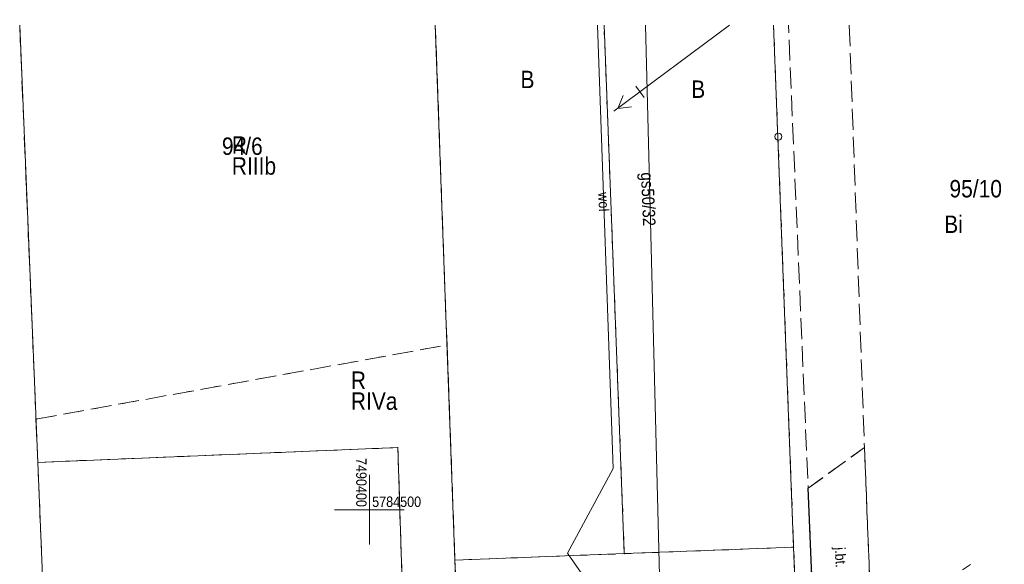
# Model space of a CAD drawing. Extents: x 7490163 to 7490671, y 5783984 to 5784563.
# Tile 31 of 43: x 7490375 to 7490446, y 5784496 to 5784535. Entities that reach past the tile are written whole.
import ezdxf
from ezdxf.enums import TextEntityAlignment as Align

# ---------------------------------------------------------------- set-up
doc = ezdxf.new("R2010")
doc.units = 0
doc.header["$MEASUREMENT"] = 0
for name, pattern in [('1.5_0.5', [2, 1.5, -0.5]), ('218-500', [1, 0.5, -0.5]), ('219-500', [0])]:
    doc.linetypes.add(name, pattern=pattern)
doc.layers.get('0').update_dxf_attribs({"linetype": 'CONTINUOUS', "lineweight": 5})
doc.layers.get('0').transparency = 0.8
for name, color, linetype, transparency in [('203-Punkt załamania granicy działki nie stabilizowany', 7, 'CONTINUOUS', 0.8), ('209-Opis konturu klasyfikacyjnego', 7, 'CONTINUOUS', 0.8), ('210-Oznaczenie użytku', 7, 'CONTINUOUS', 0.8), ('211-Nr działki', 7, 'CONTINUOUS', 0.8), ('217-Granica konturu klasyfikcyjnego', 7, 'CONTINUOUS', 0.8), ('218-Granica użytku', 7, 'CONTINUOUS', 0.8), ('219-Linia granicy', 7, 'CONTINUOUS', 0.8), ('583-Oś przewodu-SGPOD', 7, 'CONTINUOUS', 0.8), ('583-Oś przewodu-SGPOD-Atr17', 7, 'CONTINUOUS', 0.8), ('jezdnia (powierzchnia)', 7, 'CONTINUOUS', 0.8), ('jezdnia (powierzchnia)-Atr17', 7, 'CONTINUOUS', 0.8), ('krawężnik (linia)', 7, 'CONTINUOUS', 0.8), ('przewód elektroenergetyczny wysokiego napięcia (linia) - symbol', 7, 'CONTINUOUS', 0.8), ('przewód wodociągowy (linia)', 7, 'CONTINUOUS', 0.8), ('przewód wodociągowy (linia)-Atr1', 7, 'CONTINUOUS', 0.8), ('słup (punkt)', 7, 'CONTINUOUS', 0.8), ('Wstawianie ramki sekcyjnej z opisem', 7, 'CONTINUOUS', 0.8)]:
    doc.layers.add(name, color=color, linetype=linetype, transparency=transparency)
doc.styles.get("Standard").update_dxf_attribs({"font": 'txt', "width": 0.75})

# ---------------------------------------------------------------- blocks, each defined once
blk = doc.blocks.new('SM04')
at = {"color": 0, "linetype": 'Continuous', "lineweight": 13}
blk.add_circle((0, 0), 0.25, dxfattribs=at)
blk = doc.blocks.new('PE02')
at = {"color": 0, "linetype": 'Continuous', "lineweight": 13}
for p, q in [((10.35, 0), (0, 0)), ((8, -0.5), (8, 0.5)), ((10, 0), (9.134, 0.5)), ((10, 0), (9.134, -0.5))]:
    blk.add_line(p, q, dxfattribs=at)
blk = doc.blocks.new('203')
at = {"linetype": 'Continuous', "lineweight": 0}
h = blk.add_hatch(color=0, dxfattribs=at)
edge = h.paths.add_edge_path()
edge.add_arc((0, 0), 0.045, 0, 360)

msp = doc.modelspace()

# ---------------------------------------------------------------- linework, layer by layer
at = {"layer": '217-Granica konturu klasyfikcyjnego', "color": 3, "linetype": '1.5_0.5', "lineweight": 18, "flags": 128}
for points in [[(7490374.911, 5784534.76), (7490376.08, 5784506.5)], [(7490405.57, 5784511.82), (7490404.73, 5784534.76)], [(7490376.08, 5784506.5), (7490405.57, 5784511.82)], [(7490406.14, 5784496.39), (7490405.57, 5784511.82)], [(7490376.08, 5784506.5), (7490376.21, 5784503.4)], [(7490376.21, 5784503.4), (7490402.04, 5784504.46)], [(7490402.04, 5784504.46), (7490403.31, 5784464.68)], [(7490407.3, 5784465.01), (7490406.14, 5784496.39)]]:
    msp.add_lwpolyline(points, dxfattribs=at)
at = {"layer": '218-Granica użytku', "color": 3, "linetype": '218-500', "lineweight": 18, "flags": 128}
for points in [[(7490374.911, 5784534.76), (7490376.08, 5784506.5)], [(7490405.57, 5784511.82), (7490404.73, 5784534.76)], [(7490418.29, 5784496.85), (7490416.838, 5784534.76)], [(7490430.44, 5784497.31), (7490429.001, 5784534.76)], [(7490376.08, 5784506.5), (7490405.57, 5784511.82)], [(7490406.14, 5784496.39), (7490405.57, 5784511.82)], [(7490376.08, 5784506.5), (7490376.21, 5784503.4)], [(7490376.21, 5784503.4), (7490402.04, 5784504.46)], [(7490402.04, 5784504.46), (7490403.31, 5784464.68)], [(7490377.75, 5784466.17), (7490376.21, 5784503.4)], [(7490406.14, 5784496.39), (7490418.29, 5784496.85)], [(7490418.29, 5784496.85), (7490430.44, 5784497.31)], [(7490430.85, 5784486.53), (7490430.44, 5784497.31)], [(7490407.3, 5784465.01), (7490406.14, 5784496.39)]]:
    msp.add_lwpolyline(points, dxfattribs=at)
at = {"layer": '219-Linia granicy', "color": 7, "linetype": '219-500', "lineweight": 18, "flags": 128}
for points in [[(7490374.911, 5784534.76), (7490376.21, 5784503.4)], [(7490404.731, 5784534.76), (7490406.14, 5784496.39)], [(7490418.29, 5784496.85), (7490416.838, 5784534.76)], [(7490429.001, 5784534.76), (7490430.44, 5784497.31)], [(7490402.04, 5784504.46), (7490376.21, 5784503.4)], [(7490402.04, 5784504.46), (7490403.31, 5784464.68)], [(7490377.75, 5784466.17), (7490376.21, 5784503.4)], [(7490406.14, 5784496.39), (7490418.29, 5784496.85)], [(7490430.44, 5784497.31), (7490418.29, 5784496.85)], [(7490430.85, 5784486.53), (7490430.44, 5784497.31)], [(7490407.3, 5784465.01), (7490406.14, 5784496.39)]]:
    msp.add_lwpolyline(points, dxfattribs=at)
at = {"layer": '583-Oś przewodu-SGPOD', "color": 52, "linetype": 'Continuous', "lineweight": 18, "flags": 128}
msp.add_lwpolyline([(7490442.08, 5784461.9), (7490441.13, 5784463.07), (7490439.08, 5784465.81), (7490437.79, 5784467.77), (7490429.45, 5784480.38), (7490429.1, 5784480.72), (7490428.96, 5784480.98), (7490428.97, 5784481.38), (7490429.34, 5784482.23), (7490429.09, 5784482.8), (7490420.81, 5784495.29), (7490419.82, 5784534.76)], dxfattribs=at)
at = {"layer": 'jezdnia (powierzchnia)', "color": 7, "linetype": '1.5_0.5', "lineweight": 18, "flags": 128}
for points in [[(7490434.433, 5784534.76), (7490435.52, 5784504.46), (7490431.48, 5784501.55), (7490430.067, 5784534.76)], [(7490434.433, 5784534.76), (7490435.52, 5784504.46), (7490435.93, 5784494.07), (7490436.05, 5784490.76), (7490438.19, 5784486.74), (7490440.72, 5784488.7), (7490440.31, 5784494.19), (7490443.13, 5784496.069)]]:
    msp.add_lwpolyline(points, dxfattribs=at)
msp.add_lwpolyline([(7490435.53, 5784484.99), (7490432.06, 5784487.83), (7490431.48, 5784501.55), (7490435.52, 5784504.46), (7490435.93, 5784494.07), (7490436.05, 5784490.76), (7490438.19, 5784486.74)], close=True, dxfattribs=at)
at = {"layer": 'krawężnik (linia)', "color": 7, "linetype": 'Continuous', "lineweight": 25, "flags": 128}
msp.add_lwpolyline([(7490435.53, 5784484.99), (7490432.06, 5784487.83), (7490431.48, 5784501.55)], dxfattribs=at)
at = {"layer": 'przewód wodociągowy (linia)', "color": 5, "linetype": 'Continuous', "lineweight": 18, "flags": 128}
msp.add_lwpolyline([(7490417.74, 5784491.82), (7490414.21, 5784496.88), (7490417.49, 5784502.96), (7490416.375, 5784534.76)], dxfattribs=at)
at = {"layer": 'Wstawianie ramki sekcyjnej z opisem', "color": 7, "linetype": 'Continuous', "lineweight": 13, "flags": 128}
for points in [[(7490400, 5784497.5), (7490400, 5784502.5)], [(7490397.5, 5784500), (7490402.5, 5784500)]]:
    msp.add_lwpolyline(points, dxfattribs=at)

# ---------------------------------------------------------------- block references
at = {"layer": '203-Punkt załamania granicy działki nie stabilizowany', "color": 7, "linetype": 'Continuous', "lineweight": 18}
for p in [(7490402.04, 5784504.46), (7490376.21, 5784503.4), (7490418.29, 5784496.85), (7490430.44, 5784497.31), (7490406.14, 5784496.39)]:
    msp.add_blockref('203', p, dxfattribs=at)
at = {"layer": 'przewód elektroenergetyczny wysokiego napięcia (linia) - symbol', "color": 1, "linetype": 'Continuous', "lineweight": 18, "rotation": 216.603}
msp.add_blockref('PE02', (7490425.842, 5784534.76), dxfattribs=at)
at = {"layer": 'słup (punkt)', "color": 7, "linetype": 'Continuous', "lineweight": 18}
msp.add_blockref('SM04', (7490429.34, 5784526.77), dxfattribs=at)

# ---------------------------------------------------------------- texts
at = {"layer": '209-Opis konturu klasyfikacyjnego', "color": 3, "linetype": 'Continuous', "lineweight": 18, "width": 0.9}
for s, p in [('RIIIb', (7490390.13, 5784524.04)), ('RIVa', (7490398.67, 5784507.17))]:
    msp.add_text(s, height=1.25, dxfattribs=at).set_placement(p)
at = {"layer": '210-Oznaczenie użytku', "color": 3, "linetype": 'Continuous', "lineweight": 18, "width": 0.9}
for s, p in [('B', (7490410.84, 5784530.25)), ('B', (7490423.09, 5784529.55)), ('R', (7490390.13, 5784525.54)), ('Bi', (7490441.24, 5784519.86)), ('R', (7490398.67, 5784508.67))]:
    msp.add_text(s, height=1.25, dxfattribs=at).set_placement(p)
at = {"layer": '211-Nr działki', "color": 7, "linetype": 'Continuous', "lineweight": 18, "width": 0.9}
for s, p in [('94/6', (7490389.42, 5784525.46)), ('95/10', (7490441.62, 5784522.41))]:
    msp.add_text(s, height=1.25, dxfattribs=at).set_placement(p)
at = {"layer": '583-Oś przewodu-SGPOD-Atr17', "color": 52, "width": 0.9}
msp.add_text('gs50/32', height=0.9, rotation=272.4, dxfattribs=at).set_placement((7490420.008, 5784522.283), align=Align.MIDDLE_CENTER)
at = {"layer": 'jezdnia (powierzchnia)-Atr17', "color": 7, "width": 0.9}
msp.add_text('j.bt.', height=0.75, rotation=273.245, dxfattribs=at).set_placement((7490433.8, 5784496.586), align=Align.MIDDLE_CENTER)
at = {"layer": 'przewód wodociągowy (linia)-Atr1', "color": 5, "width": 0.9}
msp.add_text('woI', height=0.75, rotation=272.973, dxfattribs=at).set_placement((7490416.82, 5784522.082), align=Align.MIDDLE_CENTER)
at = {"layer": 'Wstawianie ramki sekcyjnej z opisem', "color": 7, "linetype": 'Continuous', "lineweight": 13, "width": 0.9}
msp.add_text('7490400', height=0.75, rotation=270, dxfattribs=at).set_placement((7490399.05, 5784500.2), align=Align.RIGHT)
msp.add_text('5784500', height=0.75, rotation=0.001, dxfattribs=at).set_placement((7490400.2, 5784500.2))

doc.saveas('drawing.dxf')
